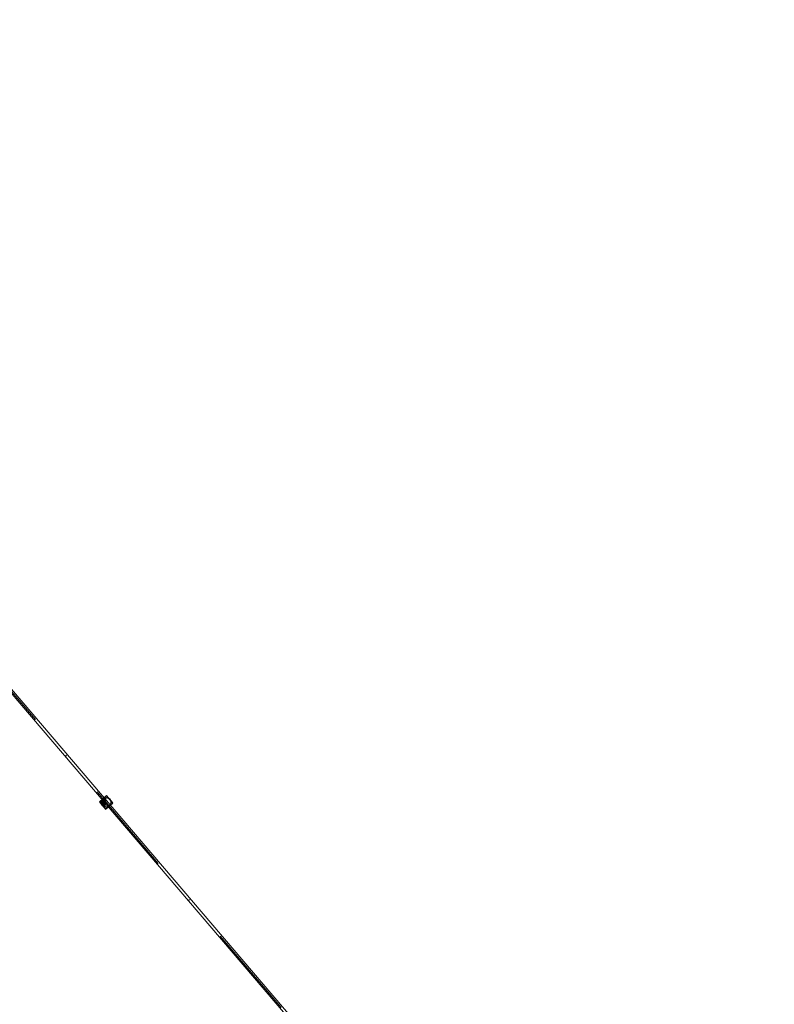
# Model space of a CAD drawing. Header units: metres. Extents: x 43144 to 46063, y 371355 to 373145.
# Tile 47 of 136: x 45416 to 45479, y 372049 to 372132. Entities that reach past the tile are written whole.
import ezdxf

# ---------------------------------------------------------------- set-up
doc = ezdxf.new("R2010")
doc.units = ezdxf.units.M
doc.linetypes.add('DGN Style 4', pattern=[317.033299, 158.417639, -79.208819, 0.198022, -79.208819])
doc.layers.add('N-WE-RI-GWA-O', color=1, linetype='Continuous', lineweight=18)
doc.layers.add('N-WE-RI-GWA-O @ 0.2', color=1, linetype='Continuous', lineweight=18)
doc.layers.get('0').off()

# ---------------------------------------------------------------- blocks, each defined once
blk = doc.blocks.new('N-SRI-PUT_GWA-SO')
blk.add_hatch(color=1).paths.add_polyline_path([(1.41, 1.41, 0.664858), (-2, 0.02), (-2, -0.02, 0.196534), (-1.41, -1.41)])
at = {"color": 1, "lineweight": -3, "flags": 128}
blk.add_lwpolyline([(2, -2), (2, 2), (-2, 2), (-2, -2)], close=True, dxfattribs=at)
at = {"color": 1, "lineweight": -3}
blk.add_circle((0, 0), 2, dxfattribs=at)

msp = doc.modelspace()

# ---------------------------------------------------------------- linework, layer by layer
at = {"layer": 'N-WE-RI-GWA-O', "color": 1, "ltscale": 0.1}
for points in [[(45479.218, 371999.797), (45366.954, 372131.387)], [(45479.408, 371999.959), (45367.144, 372131.549)]]:
    msp.add_lwpolyline(points, dxfattribs=at)
at = {"layer": 'N-WE-RI-GWA-O', "color": 1, "linetype": 'DGN Style 4', "ltscale": 0.05}
msp.add_lwpolyline([(45479.313, 371999.878), (45367.049, 372131.468)], dxfattribs=at)

# ---------------------------------------------------------------- block references
at = {"layer": 'N-WE-RI-GWA-O @ 0.2', "color": 1, "linetype": 'DGN Style 4', "ltscale": 0.05, "xscale": 0.2, "yscale": 0.2, "zscale": 0.2, "rotation": 39.84375626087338}
msp.add_blockref('N-SRI-PUT_GWA-SO', (45423.181, 372065.673), dxfattribs=at)

doc.saveas('drawing.dxf')
